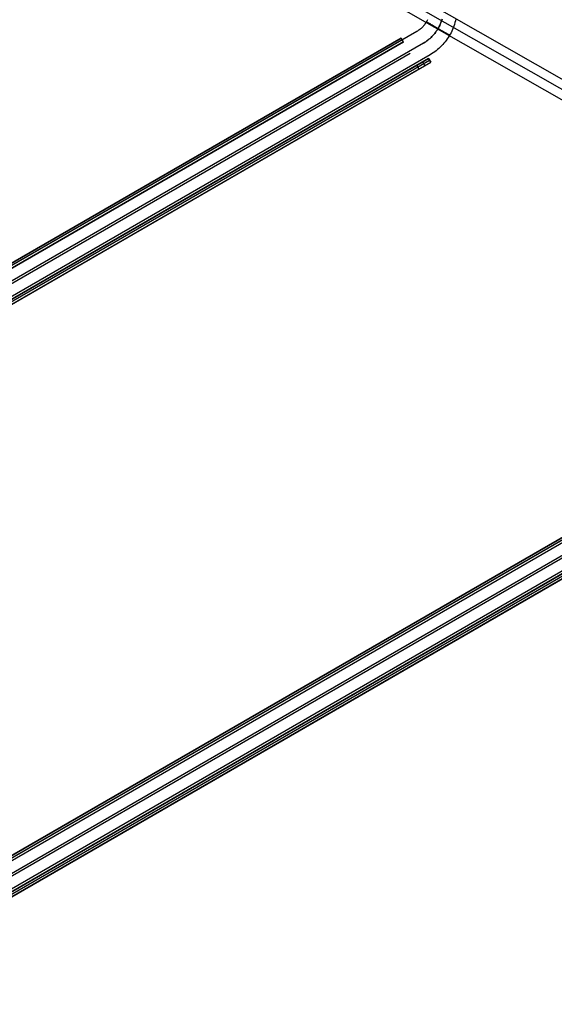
# Model space of a CAD drawing. Header units: millimetres. Extents: x -356 to 356, y -410 to 410.
# Tile 103 of 126: x 117 to 177, y -204 to -93. Entities that reach past the tile are written whole.
import ezdxf

# ---------------------------------------------------------------- set-up
doc = ezdxf.new("R2010")
doc.units = ezdxf.units.MM
doc.header["$MEASUREMENT"] = 0
doc.layers.add('1', color=7, linetype='Continuous')

msp = doc.modelspace()

# ---------------------------------------------------------------- linework, layer by layer
at = {"layer": '1', "color": 252, "extrusion": (0.1175121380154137, -0.06691637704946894, 0.9908143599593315)}
msp.add_lwpolyline([(0.8250208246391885, -455.3316609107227), (0.8250208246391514, -73.75692882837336)], dxfattribs=at)
at = {"layer": '1', "color": 252, "extrusion": (0.1175121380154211, -0.06691637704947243, 0.9908143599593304)}
msp.add_lwpolyline([(-0.1749791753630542, -455.3316609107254), (-0.1749791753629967, -73.75692882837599)], dxfattribs=at)
at = {"layer": '1', "color": 252, "extrusion": (0.1175121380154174, -0.06691637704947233, 0.9908143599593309)}
msp.add_lwpolyline([(-0.1749791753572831, -455.3316609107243), (-0.1749791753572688, -73.75692882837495)], dxfattribs=at)
at = {"layer": '1', "color": 252, "extrusion": (0.1175121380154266, -0.06691637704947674, 0.9908143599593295)}
msp.add_lwpolyline([(-1.174979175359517, -455.3316609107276), (-1.174979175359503, -73.75692882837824)], dxfattribs=at)
at = {"layer": '1', "color": 252, "extrusion": (-0.3058693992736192, 0.1765937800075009, 0.9355525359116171)}
msp.add_lwpolyline([(-2.023478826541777, 15.62981141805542), (-2.023478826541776, 86.41373143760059)], dxfattribs=at)
at = {"layer": '1', "color": 252, "extrusion": (-0.3058693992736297, 0.1765937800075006, 0.9355525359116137)}
msp.add_lwpolyline([(-3.023478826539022, 15.62981141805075), (-3.023478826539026, 86.41373143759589)], dxfattribs=at)
at = {"layer": '1', "color": 252}
for points in [[(162.4529676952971, -93.47295295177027), (162.4083395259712, -93.56393366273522), (162.3606640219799, -93.65335519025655), (162.3099955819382, -93.74111550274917), (162.2563920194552, -93.82711446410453), (162.1999144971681, -93.91125394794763), (162.1406274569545, -93.99343794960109), (162.0785985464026, -94.07357269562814), (162.0138985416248, -94.15156675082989), (161.9466012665, -94.22733112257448), (161.8767835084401, -94.30077936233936), (161.8045249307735, -94.37182766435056), (161.7299079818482, -94.44039496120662), (161.6530178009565, -94.506403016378), (161.5739421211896, -94.56977651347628), (161.4927711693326, -94.6304431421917), (161.409597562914, -94.68833368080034), (161.3245162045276, -94.74338207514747), (161.2376241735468, -94.79552551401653)], [(164.0742995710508, -93.39880124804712), (164.0312508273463, -93.54458335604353), (163.983302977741, -93.68882835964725), (163.9305107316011, -93.8313716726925), (163.8729343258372, -93.97205065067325), (163.8106394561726, -94.11070477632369), (163.7436972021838, -94.24717584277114), (163.6721839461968, -94.38130813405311), (163.5961812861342, -94.51294860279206), (163.5157759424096, -94.6419470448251), (163.4310596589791, -94.76815627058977), (163.3421290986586, -94.89143227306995), (163.2490857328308, -95.01163439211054), (163.152035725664, -95.12862547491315), (163.0510898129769, -95.24227203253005), (162.946363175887, -95.35244439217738), (162.8379753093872, -95.45901684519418), (162.7260498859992, -95.56186779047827), (162.6107146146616, -95.66087987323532), (162.4921010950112, -95.75594011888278), (162.3703446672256, -95.84694006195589), (162.2455842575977, -95.93377586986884), (162.1179622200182, -96.01634846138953), (161.9876241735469, -96.09456361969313)], [(164.0742995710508, -93.39880124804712), (164.0312508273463, -93.54458335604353), (163.983302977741, -93.68882835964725), (163.9305107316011, -93.8313716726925), (163.8729343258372, -93.97205065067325), (163.8106394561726, -94.11070477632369), (163.7436972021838, -94.24717584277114), (163.6721839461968, -94.38130813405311), (163.5961812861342, -94.51294860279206), (163.5157759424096, -94.64194704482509), (163.4310596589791, -94.76815627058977), (163.3421290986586, -94.89143227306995), (163.2490857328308, -95.01163439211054), (163.152035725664, -95.12862547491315), (163.0510898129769, -95.24227203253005), (162.946363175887, -95.35244439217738), (162.8379753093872, -95.45901684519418), (162.7260498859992, -95.56186779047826), (162.6107146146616, -95.66087987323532), (162.4921010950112, -95.75594011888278), (162.3703446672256, -95.84694006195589), (162.2455842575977, -95.93377586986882), (162.1179622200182, -96.01634846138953), (161.9876241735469, -96.09456361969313)], [(165.6148038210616, -93.40524042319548), (165.5706587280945, -93.60304806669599), (165.5198580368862, -93.7992518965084), (165.4624597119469, -93.99362804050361), (165.3985292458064, -94.18595471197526), (165.3281395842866, -94.37601246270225), (165.2513710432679, -94.5635844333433), (165.1683112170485, -94.74845660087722), (165.0790548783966, -94.93041802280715), (164.983703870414, -95.10926107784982), (164.8823669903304, -95.28478170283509), (164.7751598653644, -95.45677962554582), (164.6622048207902, -95.62505859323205), (164.5436307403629, -95.78942659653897), (164.4195729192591, -95.9496960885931), (164.2901729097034, -96.10568419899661), (164.1555783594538, -96.25721294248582), (164.015942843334, -96.40410942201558), (163.8714256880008, -96.54620602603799), (163.7221917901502, -96.68334061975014), (163.5684114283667, -96.81535673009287), (163.4102600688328, -96.9421037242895), (163.2479181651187, -97.06343698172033), (163.0815709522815, -97.17921805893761), (162.9114082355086, -97.28931484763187), (162.7376241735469, -97.39360172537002)], [(161.237624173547, -94.79552551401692), (1.587624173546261, -186.9694959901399)], [(1.888949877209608, -186.5217142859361), (159.505573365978, -95.5217142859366)], [(1.888949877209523, -186.521714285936), (159.505573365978, -95.52171428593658)], [(159.505573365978, -95.5217142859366), (1.888949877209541, -186.521714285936)], [(159.6305733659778, -95.73822063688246), (2.013949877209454, -186.7382206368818)], [(159.755573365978, -95.9547269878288), (159.505573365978, -95.5217142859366)], [(159.755573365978, -95.9547269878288), (159.505573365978, -95.5217142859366)], [(159.755573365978, -95.9547269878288), (2.138949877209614, -186.9547269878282)], [(2.138949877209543, -186.9547269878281), (159.755573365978, -95.9547269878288)], [(159.755573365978, -95.9547269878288), (2.138949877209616, -186.9547269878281)], [(161.987624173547, -96.0945636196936), (2.337624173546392, -188.2685340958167)], [(161.987624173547, -96.09456361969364), (2.337624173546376, -188.2685340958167)], [(162.5546114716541, -97.80280319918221), (2.339911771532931, -190.302803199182)], [(2.3399117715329, -190.302803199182), (162.554611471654, -97.80280319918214)], [(160.5055733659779, -97.25376509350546), (2.888949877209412, -188.2537650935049)], [(160.505573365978, -97.25376509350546), (2.888949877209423, -188.2537650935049)], [(162.7376241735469, -97.39360172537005), (3.08762417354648, -189.5675722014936)], [(162.8046114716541, -98.23581590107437), (162.5546114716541, -97.80280319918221)], [(162.8046114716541, -98.23581590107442), (162.5546114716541, -97.80280319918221)], [(162.554611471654, -97.8028031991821), (162.804611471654, -98.23581590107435)], [(162.6796114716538, -98.019309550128), (2.464911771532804, -190.5193095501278)], [(2.5899117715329, -190.735815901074), (162.8046114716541, -98.23581590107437)], [(2.589911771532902, -190.735815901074), (162.8046114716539, -98.23581590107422)], [(161.255573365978, -98.55280319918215), (3.638949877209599, -189.5528031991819)], [(161.5055733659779, -98.98581590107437), (3.888949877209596, -189.985815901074)], [(161.5055733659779, -98.98581590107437), (161.255573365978, -98.55280319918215)], [(162.155092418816, -98.6108159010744), (161.9050924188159, -98.17780319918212)], [(218.5876241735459, -127.9065634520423), (1.587624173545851, -253.1915718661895)], [(2.947298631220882, -252.1327522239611), (217.7215987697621, -128.132752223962)], [(2.947298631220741, -252.132752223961), (217.721598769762, -128.132752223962)], [(217.721598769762, -128.132752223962), (2.947298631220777, -252.1327522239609)], [(217.8465987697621, -128.3492585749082), (3.072298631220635, -252.3492585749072)], [(217.971598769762, -128.565764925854), (3.197298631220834, -252.5657649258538)], [(217.9715987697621, -128.5657649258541), (3.197298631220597, -252.5657649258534)], [(217.971598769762, -128.565764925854), (3.197298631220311, -252.5657649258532)], [(219.337624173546, -129.205601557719), (2.337624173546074, -254.4906099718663)], [(219.337624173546, -129.205601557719), (2.337624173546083, -254.4906099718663)], [(220.087624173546, -130.5046396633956), (3.087624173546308, -255.7896480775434)], [(220.7706368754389, -130.4138411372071), (3.398260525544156, -255.913841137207)], [(3.39826052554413, -255.913841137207), (220.7706368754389, -130.4138411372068)], [(220.8956368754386, -130.6303474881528), (3.52326052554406, -256.1303474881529)], [(3.64826052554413, -256.346853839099), (221.0206368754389, -130.8468538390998)], [(3.648260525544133, -256.346853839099), (221.0206368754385, -130.8468538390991)], [(218.721598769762, -129.864803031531), (3.94729863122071, -253.86480303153)], [(218.7215987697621, -129.8648030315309), (3.947298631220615, -253.86480303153)], [(219.471598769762, -131.1638411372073), (4.697298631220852, -255.163841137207)], [(219.721598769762, -131.5968538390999), (4.947298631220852, -255.5968538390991)]]:
    msp.add_lwpolyline(points, dxfattribs=at)
at = {"layer": '1', "color": 80}
msp.add_lwpolyline([(161.987624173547, -96.09456361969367), (162.1179622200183, -96.01634846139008), (162.245584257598, -95.9337758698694), (162.3703446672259, -95.84694006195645), (162.4921010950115, -95.75594011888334), (162.6107146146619, -95.6608798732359), (162.7260498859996, -95.56186779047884), (162.8379753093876, -95.45901684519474), (162.9463631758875, -95.35244439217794), (163.0510898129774, -95.24227203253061), (163.1520357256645, -95.1286254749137), (163.2490857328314, -95.01163439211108), (163.3421290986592, -94.89143227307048), (163.4310596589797, -94.76815627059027), (163.5157759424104, -94.6419470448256), (163.5961812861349, -94.51294860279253), (163.6721839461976, -94.38130813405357), (163.7436972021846, -94.24717584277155), (163.8106394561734, -94.11070477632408), (163.872934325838, -93.97205065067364), (163.930510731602, -93.83137167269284), (163.9833029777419, -93.68882835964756), (164.0312508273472, -93.54458335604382), (164.0742995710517, -93.39880124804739)], dxfattribs=at)
at = {"layer": '1', "color": 252, "extrusion": (-0.3058693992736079, 0.17659378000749, 0.935552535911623)}
msp.add_lwpolyline([(-1.023478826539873, 15.62981141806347), (-1.023478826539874, 86.41373143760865)], dxfattribs=at)
at = {"layer": '1', "color": 252, "extrusion": (-0.3058693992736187, 0.1765937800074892, 0.9355525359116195)}
msp.add_lwpolyline([(-2.023478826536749, 15.6298114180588), (-2.023478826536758, 86.41373143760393)], dxfattribs=at)
at = {"layer": '1', "color": 252, "extrusion": (0.4999999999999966, 0.8660254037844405, 0)}
msp.add_lwpolyline([(-190.4355651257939, -455), (-190.4346614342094, -455.0520601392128), (-190.4319514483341, -455.1040575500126), (-190.4274384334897, -455.1559295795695), (-190.4211278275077, -455.2076137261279), (-190.4130272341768, -455.2590477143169), (-190.4031464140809, -455.3101695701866), (-190.3914972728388, -455.3609176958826), (-190.3780938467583, -455.4112309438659), (-190.3629522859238, -455.4610486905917), (-190.3460908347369, -455.5103109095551), (-190.3275298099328, -455.5589582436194), (-190.3072915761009, -455.6069320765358), (-190.2854005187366, -455.6541746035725), (-190.261883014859, -455.7006289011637), (-190.2367674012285, -455.7462389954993), (-190.2100839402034, -455.7909499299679), (-190.1818647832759, -455.8347078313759), (-190.1521439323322, -455.8774599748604), (-190.1209571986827, -455.9191548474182), (-190.0883421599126, -455.9597422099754), (-190.0543381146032, -455.9991731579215), (-190.0189860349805, -456.0374001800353), (-189.9823285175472, -456.0743772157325), (-189.9444097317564, -456.1100597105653), (-189.9052753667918, -456.1444046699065), (-189.864972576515, -456.1773707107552), (-189.8235499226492, -456.2089181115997), (-189.781057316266, -456.2390088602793), (-189.7375459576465, -456.2676066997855), (-189.6930682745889, -456.2946771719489), (-189.6476778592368, -456.3201876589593), (-189.6014294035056, -456.3441074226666), (-189.5543786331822, -456.3664076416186), (-189.5065822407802, -456.3870614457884), (-189.4580978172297, -456.4060439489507), (-189.4089837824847, -456.4233322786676), (-189.3592993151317, -456.4389056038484), (-189.3091042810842, -456.4527451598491), (-189.2584591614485, -456.4648342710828), (-189.2074249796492, -456.475158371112), (-189.1560632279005, -456.4837050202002), (-189.1044357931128, -456.4904639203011), (-189.0526048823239, -456.4954269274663), (-189.0006329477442, -456.4985880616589), (-188.9485826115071, -456.4999435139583), (-188.8965165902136, -456.4994916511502), (-188.8444976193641, -456.4972330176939), (-188.7925883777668, -456.4931703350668), (-188.7408514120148, -456.4873084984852), (-188.6893490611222, -456.4796545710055), (-188.6381433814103, -456.4702177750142), (-188.5872960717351, -456.4590094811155), (-188.5368683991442, -456.4460431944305), (-188.4869211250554, -456.4313345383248), (-188.4375144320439, -456.4149012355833), (-188.3887078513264, -456.3967630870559), (-188.3405601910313, -456.3769419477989), (-188.2931294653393, -456.3554617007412), (-188.2464728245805, -456.3323482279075), (-188.2006464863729, -456.3076293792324), (-188.155705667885, -456.2813349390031), (-188.1117045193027, -456.2534965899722), (-188.0686960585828, -456.224147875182), (-188.0267321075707, -456.1933241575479), (-187.9858632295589, -456.1610625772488), (-187.9461386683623, -456.1274020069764), (-187.907606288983, -456.0923830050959), (-187.870312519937, -456.0560477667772), (-187.8343022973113, -456.0184400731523), (-187.7996190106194, -455.979605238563), (-187.7663044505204, -455.9395900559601), (-187.7343987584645, -455.8984427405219), (-187.7039403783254, -455.8562128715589), (-187.674966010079, -455.8129513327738), (-187.6475105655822, -455.7687102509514), (-187.6216071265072, -455.7235429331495), (-187.5972869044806, -455.6775038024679), (-187.5745792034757, -455.6306483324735), (-187.5535113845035, -455.5830329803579), (-187.5341088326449, -455.534715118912), (-187.5163949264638, -455.4857529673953), (-187.5003910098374, -455.436205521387), (-187.4861163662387, -455.3861324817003), (-187.4735881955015, -455.335594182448), (-187.4628215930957, -455.2846515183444), (-187.4538295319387, -455.2333658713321), (-187.4466228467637, -455.181799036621), (-187.441210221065, -455.1300131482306), (-187.4375981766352, -455.078070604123), (-187.4357910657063, -455.0260339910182), (-187.4357910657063, -454.9739660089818), (-187.4375981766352, -454.921929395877), (-187.441210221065, -454.8699868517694), (-187.4466228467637, -454.818200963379), (-187.4538295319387, -454.7666341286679), (-187.4628215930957, -454.7153484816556), (-187.4735881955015, -454.664405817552), (-187.4861163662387, -454.6138675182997), (-187.5003910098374, -454.563794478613), (-187.5163949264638, -454.5142470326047), (-187.5341088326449, -454.465284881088), (-187.5535113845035, -454.4169670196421), (-187.5745792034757, -454.3693516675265), (-187.5972869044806, -454.3224961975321), (-187.6216071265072, -454.2764570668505), (-187.6475105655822, -454.2312897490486), (-187.674966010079, -454.1870486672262), (-187.7039403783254, -454.1437871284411), (-187.7343987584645, -454.1015572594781), (-187.7663044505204, -454.0604099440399), (-187.7996190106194, -454.020394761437), (-187.8343022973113, -453.9815599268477), (-187.870312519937, -453.9439522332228), (-187.907606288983, -453.9076169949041), (-187.9461386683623, -453.8725979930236), (-187.9858632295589, -453.8389374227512), (-188.0267321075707, -453.8066758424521), (-188.0686960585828, -453.775852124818), (-188.1117045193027, -453.7465034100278), (-188.155705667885, -453.7186650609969), (-188.2006464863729, -453.6923706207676), (-188.2464728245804, -453.6676517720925), (-188.2931294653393, -453.6445382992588), (-188.3405601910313, -453.6230580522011), (-188.3887078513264, -453.6032369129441), (-188.4375144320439, -453.5850987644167), (-188.4869211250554, -453.5686654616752), (-188.5368683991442, -453.5539568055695), (-188.5872960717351, -453.5409905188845), (-188.6381433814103, -453.5297822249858), (-188.6893490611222, -453.5203454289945), (-188.7408514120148, -453.5126915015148), (-188.7925883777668, -453.5068296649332), (-188.8444976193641, -453.5027669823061), (-188.8965165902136, -453.5005083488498), (-188.9485826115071, -453.5000564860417), (-189.0006329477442, -453.5014119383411), (-189.0526048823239, -453.5045730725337), (-189.1044357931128, -453.5095360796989), (-189.1560632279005, -453.5162949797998), (-189.2074249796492, -453.524841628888), (-189.2584591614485, -453.5351657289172), (-189.3091042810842, -453.5472548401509), (-189.3592993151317, -453.5610943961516), (-189.4089837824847, -453.5766677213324), (-189.4580978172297, -453.5939560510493), (-189.5065822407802, -453.6129385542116), (-189.5543786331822, -453.6335923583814), (-189.6014294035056, -453.6558925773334), (-189.6476778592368, -453.6798123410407), (-189.6930682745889, -453.7053228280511), (-189.7375459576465, -453.7323933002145), (-189.781057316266, -453.7609911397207), (-189.8235499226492, -453.7910818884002), (-189.864972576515, -453.8226292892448), (-189.9052753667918, -453.8555953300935), (-189.9444097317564, -453.8899402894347), (-189.9823285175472, -453.9256227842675), (-190.0189860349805, -453.9625998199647), (-190.0543381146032, -454.0008268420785), (-190.0883421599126, -454.0402577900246), (-190.1209571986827, -454.0808451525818), (-190.1521439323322, -454.1225400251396), (-190.1818647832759, -454.1652921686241), (-190.2100839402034, -454.2090500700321), (-190.2367674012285, -454.2537610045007), (-190.261883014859, -454.2993710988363), (-190.2854005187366, -454.3458253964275), (-190.3072915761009, -454.3930679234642), (-190.3275298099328, -454.4410417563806), (-190.3460908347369, -454.4896890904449), (-190.3629522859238, -454.5389513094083), (-190.3780938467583, -454.5887690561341), (-190.3914972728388, -454.6390823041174), (-190.4031464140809, -454.6898304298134), (-190.4130272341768, -454.7409522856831), (-190.4211278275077, -454.7923862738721), (-190.4274384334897, -454.8440704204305), (-190.4319514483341, -454.8959424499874), (-190.4346614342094, -454.9479398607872), (-190.4355651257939, -455)], dxfattribs=at)
at = {"layer": '1', "color": 252, "extrusion": (1, 0, 0)}
for points in [[(-95.5217142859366, -460), (-95.52171428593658, -455)], [(-95.9547269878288, -455), (-95.9547269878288, -460)], [(-97.25376509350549, -453), (-97.25376509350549, -453.5)], [(-97.80280319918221, -456.5), (-97.80280319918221, -528.5)], [(-98.01930955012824, -456.5), (-98.01930955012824, -528.5)], [(-98.23581590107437, -528.5), (-98.23581590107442, -456.5)]]:
    msp.add_lwpolyline(points, dxfattribs=at)
at = {"layer": '1', "color": 252, "extrusion": (0.866025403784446, 0.4999999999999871, 0)}
msp.add_lwpolyline([(-162.4770178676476, -455), (-162.4775105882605, -454.9556081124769), (-162.4790062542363, -454.9108395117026), (-162.4815305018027, -454.8657235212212), (-162.4851080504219, -454.8202911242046), (-162.4897625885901, -454.7745749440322), (-162.4955166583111, -454.7286092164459), (-162.5023915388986, -454.6824297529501), (-162.5104071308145, -454.6360738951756), (-162.5195818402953, -454.5895804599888), (-162.5299324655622, -454.5429896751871), (-162.541474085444, -454.496343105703), (-162.5542199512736, -454.4496835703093), (-162.5681813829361, -454.403055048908), (-162.5833676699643, -454.3565025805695), (-162.5997859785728, -454.3100721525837), (-162.6174412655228, -454.2638105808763), (-162.6363361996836, -454.2177653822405), (-162.6564710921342, -454.1719846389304), (-162.6778438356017, -454.1265168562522), (-162.7004498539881, -454.0814108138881), (-162.7242820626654, -454.036715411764), (-162.7493308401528, -453.9924795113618), (-162.7755840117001, -453.9487517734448), (-162.8030268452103, -453.9055804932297), (-162.83164205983, -453.863013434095), (-162.8614098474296, -453.8210976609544), (-162.8923079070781, -453.7798793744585), (-162.9243114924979, -453.7394037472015), (-162.9573934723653, -453.6997147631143), (-162.9915244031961, -453.6608550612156), (-163.0266726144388, -453.6228657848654), (-163.0628043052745, -453.5857864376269), (-163.0998836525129, -453.5496547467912), (-163.1378729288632, -453.5145065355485), (-163.176732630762, -453.4803756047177), (-163.2164216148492, -453.4472936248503), (-163.2568972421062, -453.4152900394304), (-163.298115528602, -453.384391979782), (-163.3400313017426, -453.3546241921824), (-163.3825983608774, -453.3260089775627), (-163.4257696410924, -453.2985661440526), (-163.4694973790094, -453.2723129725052), (-163.5137332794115, -453.2472641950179), (-163.5584286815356, -453.2234319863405), (-163.6035347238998, -453.2008259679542), (-163.6490025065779, -453.1794532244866), (-163.6947832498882, -453.159318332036), (-163.7408284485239, -453.1404233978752), (-163.7870900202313, -453.1227681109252), (-163.8335204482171, -453.1063498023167), (-163.8800729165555, -453.0911635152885), (-163.9267014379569, -453.077202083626), (-163.9733609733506, -453.0644562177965), (-164.0200075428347, -453.0529145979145), (-164.0665983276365, -453.0425639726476), (-164.1130917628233, -453.0333892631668), (-164.1594476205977, -453.025373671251), (-164.2056270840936, -453.0184987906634), (-164.2515928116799, -453.0127447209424), (-164.2973089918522, -453.0080901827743), (-164.3427413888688, -453.004512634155), (-164.3878573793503, -453.0019883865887), (-164.4326259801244, -453.0004927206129), (-164.4770178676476, -453), (-164.5214097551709, -453.0004927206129), (-164.5661783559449, -453.0019883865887), (-164.6112943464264, -453.004512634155), (-164.656726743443, -453.0080901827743), (-164.7024429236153, -453.0127447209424), (-164.7484086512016, -453.0184987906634), (-164.7945881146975, -453.025373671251), (-164.8409439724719, -453.0333892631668), (-164.8874374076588, -453.0425639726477), (-164.9340281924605, -453.0529145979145), (-164.9806747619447, -453.0644562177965), (-165.0273342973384, -453.077202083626), (-165.0739628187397, -453.0911635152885), (-165.1205152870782, -453.1063498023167), (-165.166945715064, -453.1227681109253), (-165.2132072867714, -453.1404233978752), (-165.2592524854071, -453.1593183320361), (-165.3050332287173, -453.1794532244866), (-165.3505010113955, -453.2008259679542), (-165.3956070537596, -453.2234319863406), (-165.4403024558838, -453.247264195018), (-165.484538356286, -453.2723129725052), (-165.5282660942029, -453.2985661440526), (-165.5714373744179, -453.3260089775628), (-165.6140044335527, -453.3546241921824), (-165.6559202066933, -453.384391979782), (-165.6971384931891, -453.4152900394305), (-165.7376141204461, -453.4472936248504), (-165.7773031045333, -453.4803756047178), (-165.816162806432, -453.5145065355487), (-165.8541520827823, -453.5496547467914), (-165.8912314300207, -453.5857864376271), (-165.9273631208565, -453.6228657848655), (-165.9625113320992, -453.6608550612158), (-165.99664226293, -453.6997147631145), (-166.0297242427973, -453.7394037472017), (-166.0617278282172, -453.7798793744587), (-166.0926258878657, -453.8210976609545), (-166.1223936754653, -453.8630134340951), (-166.1510088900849, -453.9055804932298), (-166.1784517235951, -453.9487517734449), (-166.2047048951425, -453.9924795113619), (-166.2297536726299, -454.0367154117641), (-166.2535858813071, -454.0814108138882), (-166.2761918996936, -454.1265168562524), (-166.2975646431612, -454.1719846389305), (-166.3176995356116, -454.2177653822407), (-166.3365944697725, -454.2638105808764), (-166.3542497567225, -454.3100721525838), (-166.370668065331, -454.3565025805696), (-166.3858543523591, -454.4030550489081), (-166.3998157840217, -454.4496835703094), (-166.4125616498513, -454.4963431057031), (-166.4241032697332, -454.5429896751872), (-166.434453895, -454.5895804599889), (-166.4436286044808, -454.6360738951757), (-166.4516441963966, -454.6824297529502), (-166.4585190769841, -454.728609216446), (-166.4642731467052, -454.7745749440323), (-166.4689276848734, -454.8202911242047), (-166.4725052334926, -454.8657235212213), (-166.475029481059, -454.9108395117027), (-166.4765251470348, -454.9556081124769), (-166.4770178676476, -455.0000000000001)], dxfattribs=at)
at = {"layer": '1', "color": 252, "extrusion": (0.8660254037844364, 0.5000000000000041, 0)}
for points in [[(-165.7141453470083, -455), (-165.7132515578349, -454.9482257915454), (-165.7105712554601, -454.8965132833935), (-165.7061076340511, -454.8449241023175), (-165.6998660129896, -454.7935197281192), (-165.6918538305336, -454.7423614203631), (-165.6820806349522, -454.6915101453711), (-165.6705580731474, -454.6410265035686), (-165.6572998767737, -454.5909706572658), (-165.6423218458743, -454.5414022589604), (-165.6256418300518, -454.4923803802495), (-165.6072797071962, -454.4439634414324), (-165.5872573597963, -454.39620914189), (-165.5655986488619, -454.3491743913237), (-165.5423293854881, -454.3029152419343), (-165.5174773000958, -454.2574868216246), (-165.4910720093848, -454.2129432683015), (-165.4631449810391, -454.1693376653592), (-165.4337294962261, -454.1267219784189), (-165.4028606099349, -454.0851469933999), (-165.3705751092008, -454.0446622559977), (-165.3369114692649, -454.0053160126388), (-165.3019098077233, -453.9671551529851), (-165.2656118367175, -453.9302251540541), (-165.2280608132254, -453.8945700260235), (-165.1893014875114, -453.8602322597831), (-165.1493800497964, -453.8272527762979), (-165.1083440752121, -453.7956708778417), (-165.066242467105, -453.7655242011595), (-165.0231253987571, -453.7368486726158), (-164.9790442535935, -453.7096784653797), (-164.9340515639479, -453.6840459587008), (-164.888200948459, -453.6599816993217), (-164.8415470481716, -453.6375143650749), (-164.7941454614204, -453.6166707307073), (-164.7460526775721, -453.5974756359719), (-164.697326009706, -453.5799519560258), (-164.6480235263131, -453.5641205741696), (-164.5982039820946, -453.5500003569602), (-164.5479267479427, -453.5376081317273), (-164.4972517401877, -453.5269586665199), (-164.4462393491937, -453.5180646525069), (-164.3949503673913, -453.510936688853), (-164.3434459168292, -453.505583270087), (-164.2917873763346, -453.5020107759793), (-164.2400363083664, -453.5002234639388), (-164.1882543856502, -453.5002234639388), (-164.136503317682, -453.5020107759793), (-164.0848447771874, -453.505583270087), (-164.0333403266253, -453.510936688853), (-163.9820513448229, -453.5180646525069), (-163.9310389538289, -453.5269586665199), (-163.8803639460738, -453.5376081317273), (-163.830086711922, -453.5500003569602), (-163.7802671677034, -453.5641205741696), (-163.7309646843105, -453.5799519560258), (-163.6822380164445, -453.5974756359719), (-163.6341452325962, -453.6166707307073), (-163.5867436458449, -453.6375143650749), (-163.5400897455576, -453.6599816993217), (-163.4942391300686, -453.6840459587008), (-163.4492464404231, -453.7096784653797), (-163.4051652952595, -453.7368486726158), (-163.3620482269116, -453.7655242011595), (-163.3199466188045, -453.7956708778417), (-163.2789106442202, -453.8272527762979), (-163.2389892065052, -453.8602322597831), (-163.2002298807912, -453.8945700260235), (-163.1626788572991, -453.9302251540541), (-163.1263808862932, -453.9671551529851), (-163.0913792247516, -454.0053160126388), (-163.0577155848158, -454.0446622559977), (-163.0254300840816, -454.0851469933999), (-162.9945611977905, -454.1267219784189), (-162.9651457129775, -454.1693376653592), (-162.9372186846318, -454.2129432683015), (-162.9108133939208, -454.2574868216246), (-162.8859613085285, -454.3029152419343), (-162.8626920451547, -454.3491743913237), (-162.8410333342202, -454.39620914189), (-162.8210109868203, -454.4439634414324), (-162.8026488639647, -454.4923803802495), (-162.7859688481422, -454.5414022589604), (-162.7709908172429, -454.5909706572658), (-162.7577326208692, -454.6410265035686), (-162.7462100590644, -454.6915101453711), (-162.736436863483, -454.7423614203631), (-162.728424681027, -454.7935197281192), (-162.7221830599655, -454.8449241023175), (-162.7177194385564, -454.8965132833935), (-162.7150391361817, -454.9482257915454), (-162.7141453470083, -455)], [(-162.7141453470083, -455), (-162.7150391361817, -455.0517742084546), (-162.7177194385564, -455.1034867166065), (-162.7221830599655, -455.1550758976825), (-162.728424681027, -455.2064802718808), (-162.736436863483, -455.2576385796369), (-162.7462100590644, -455.3084898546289), (-162.7577326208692, -455.3589734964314), (-162.7709908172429, -455.4090293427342), (-162.7859688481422, -455.4585977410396), (-162.8026488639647, -455.5076196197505), (-162.8210109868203, -455.5560365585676), (-162.8410333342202, -455.60379085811), (-162.8626920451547, -455.6508256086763), (-162.8859613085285, -455.6970847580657), (-162.9108133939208, -455.7425131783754), (-162.9372186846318, -455.7870567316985), (-162.9651457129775, -455.8306623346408), (-162.9945611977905, -455.8732780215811), (-163.0254300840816, -455.9148530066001), (-163.0577155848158, -455.9553377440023), (-163.0913792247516, -455.9946839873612), (-163.1263808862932, -456.0328448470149), (-163.1626788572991, -456.0697748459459), (-163.2002298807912, -456.1054299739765), (-163.2389892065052, -456.1397677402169), (-163.2789106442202, -456.1727472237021), (-163.3199466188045, -456.2043291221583), (-163.3620482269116, -456.2344757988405), (-163.4051652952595, -456.2631513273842), (-163.4492464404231, -456.2903215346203), (-163.4942391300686, -456.3159540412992), (-163.5400897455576, -456.3400183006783), (-163.5867436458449, -456.3624856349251), (-163.6341452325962, -456.3833292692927), (-163.6822380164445, -456.4025243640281), (-163.7309646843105, -456.4200480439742), (-163.7802671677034, -456.4358794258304), (-163.830086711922, -456.4499996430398), (-163.8803639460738, -456.4623918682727), (-163.9310389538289, -456.4730413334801), (-163.9820513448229, -456.4819353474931), (-164.0333403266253, -456.489063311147), (-164.0848447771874, -456.494416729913), (-164.136503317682, -456.4979892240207), (-164.1882543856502, -456.4997765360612), (-164.2400363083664, -456.4997765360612), (-164.2917873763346, -456.4979892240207), (-164.3434459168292, -456.494416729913), (-164.3949503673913, -456.489063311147), (-164.4462393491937, -456.4819353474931), (-164.4972517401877, -456.4730413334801), (-164.5479267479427, -456.4623918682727), (-164.5982039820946, -456.4499996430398), (-164.6480235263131, -456.4358794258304), (-164.697326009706, -456.4200480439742), (-164.7460526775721, -456.4025243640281), (-164.7941454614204, -456.3833292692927), (-164.8415470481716, -456.3624856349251), (-164.888200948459, -456.3400183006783), (-164.934051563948, -456.3159540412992), (-164.9790442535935, -456.2903215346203), (-165.0231253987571, -456.2631513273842), (-165.066242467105, -456.2344757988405), (-165.1083440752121, -456.2043291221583), (-165.1493800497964, -456.1727472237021), (-165.1893014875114, -456.1397677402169), (-165.2280608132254, -456.1054299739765), (-165.2656118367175, -456.0697748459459), (-165.3019098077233, -456.0328448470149), (-165.3369114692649, -455.9946839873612), (-165.3705751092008, -455.9553377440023), (-165.4028606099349, -455.9148530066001), (-165.4337294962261, -455.8732780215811), (-165.4631449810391, -455.8306623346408), (-165.4910720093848, -455.7870567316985), (-165.5174773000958, -455.7425131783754), (-165.5423293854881, -455.6970847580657), (-165.5655986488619, -455.6508256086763), (-165.5872573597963, -455.60379085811), (-165.6072797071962, -455.5560365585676), (-165.6256418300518, -455.5076196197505), (-165.6423218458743, -455.4585977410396), (-165.6572998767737, -455.4090293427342), (-165.6705580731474, -455.3589734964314), (-165.6820806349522, -455.3084898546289), (-165.6918538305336, -455.2576385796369), (-165.6998660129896, -455.2064802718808), (-165.7061076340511, -455.1550758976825), (-165.7105712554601, -455.1034867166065), (-165.7132515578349, -455.0517742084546), (-165.7141453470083, -455)]]:
    msp.add_lwpolyline(points, dxfattribs=at)
at = {"layer": '1', "color": 252, "extrusion": (0.866025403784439, 0.4999999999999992, 0)}
msp.add_lwpolyline([(-165.9770178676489, -455.0000000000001), (-165.9766483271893, -454.9667060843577), (-165.9755265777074, -454.9331296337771), (-165.9736333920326, -454.899292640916), (-165.9709502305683, -454.8652183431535), (-165.967459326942, -454.8309312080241), (-165.9631437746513, -454.7964569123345), (-165.9579876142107, -454.7618223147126), (-165.9519759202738, -454.7270554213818), (-165.9450948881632, -454.6921853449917), (-165.9373319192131, -454.6572422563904), (-165.9286757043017, -454.6222573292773), (-165.9191163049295, -454.587262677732), (-165.9086452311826, -454.552291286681), (-165.8972555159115, -454.5173769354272), (-165.8849417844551, -454.4825541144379), (-165.8717003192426, -454.4478579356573), (-165.857529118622, -454.4133240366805), (-165.8424279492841, -454.3789884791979), (-165.8263983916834, -454.3448876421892), (-165.8094438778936, -454.3110581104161), (-165.7915697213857, -454.277536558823), (-165.7727831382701, -454.2443596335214), (-165.7530932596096, -454.2115638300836), (-165.7325111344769, -454.1791853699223), (-165.7110497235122, -454.1472600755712), (-165.6887238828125, -454.1158232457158), (-165.6655503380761, -454.084909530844), (-165.6415476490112, -454.0545528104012), (-165.6167361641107, -454.0247860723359), (-165.5911379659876, -453.9956412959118), (-165.5647768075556, -453.9671493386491), (-165.5376780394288, -453.9393398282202), (-165.509868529, -453.9122410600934), (-165.4813765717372, -453.8858799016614), (-165.4522317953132, -453.8602817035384), (-165.4224650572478, -453.8354702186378), (-165.392108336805, -453.811467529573), (-165.3611946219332, -453.7882939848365), (-165.3297577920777, -453.7659681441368), (-165.2978324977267, -453.744506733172), (-165.2654540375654, -453.7239246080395), (-165.2326582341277, -453.7042347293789), (-165.1994813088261, -453.6854481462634), (-165.165959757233, -453.6675739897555), (-165.1321302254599, -453.6506194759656), (-165.0980293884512, -453.634589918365), (-165.0636938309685, -453.6194887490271), (-165.0291599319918, -453.6053175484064), (-164.9944637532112, -453.5920760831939), (-164.9596409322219, -453.5797623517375), (-164.924726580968, -453.5683726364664), (-164.889755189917, -453.5579015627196), (-164.8547605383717, -453.5483421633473), (-164.8197756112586, -453.5396859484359), (-164.7848325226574, -453.5319229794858), (-164.7499624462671, -453.5250419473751), (-164.7151955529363, -453.5190302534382), (-164.6805609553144, -453.5138740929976), (-164.6460866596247, -453.5095585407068), (-164.6117995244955, -453.5060676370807), (-164.577725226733, -453.5033844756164), (-164.5438882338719, -453.5014912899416), (-164.5103117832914, -453.5003695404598), (-164.4770178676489, -453.5), (-164.4437239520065, -453.5003695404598), (-164.4101475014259, -453.5014912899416), (-164.3763105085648, -453.5033844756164), (-164.3422362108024, -453.5060676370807), (-164.3079490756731, -453.5095585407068), (-164.2734747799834, -453.5138740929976), (-164.2388401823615, -453.5190302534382), (-164.2040732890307, -453.5250419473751), (-164.1692032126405, -453.5319229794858), (-164.1342601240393, -453.5396859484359), (-164.0992751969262, -453.5483421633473), (-164.0642805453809, -453.5579015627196), (-164.0293091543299, -453.5683726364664), (-163.994394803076, -453.5797623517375), (-163.9595719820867, -453.5920760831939), (-163.9248758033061, -453.6053175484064), (-163.8903419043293, -453.6194887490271), (-163.8560063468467, -453.634589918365), (-163.821905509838, -453.6506194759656), (-163.7880759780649, -453.6675739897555), (-163.7545544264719, -453.6854481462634), (-163.7213775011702, -453.7042347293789), (-163.6885816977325, -453.7239246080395), (-163.6562032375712, -453.744506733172), (-163.6242779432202, -453.7659681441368), (-163.5928411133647, -453.7882939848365), (-163.5619273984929, -453.811467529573), (-163.5315706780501, -453.8354702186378), (-163.5018039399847, -453.8602817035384), (-163.4726591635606, -453.8858799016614), (-163.4441672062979, -453.9122410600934), (-163.4163576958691, -453.9393398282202), (-163.3892589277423, -453.9671493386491), (-163.3628977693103, -453.9956412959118), (-163.3372995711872, -454.0247860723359), (-163.3124880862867, -454.0545528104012), (-163.2884853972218, -454.084909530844), (-163.2653118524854, -454.1158232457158), (-163.2429860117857, -454.1472600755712), (-163.2215246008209, -454.1791853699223), (-163.2009424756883, -454.2115638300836), (-163.1812525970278, -454.2443596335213), (-163.1624660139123, -454.277536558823), (-163.1445918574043, -454.3110581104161), (-163.1276373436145, -454.3448876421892), (-163.1116077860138, -454.3789884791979), (-163.0965066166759, -454.4133240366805), (-163.0823354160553, -454.4478579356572), (-163.0690939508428, -454.4825541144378), (-163.0567802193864, -454.5173769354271), (-163.0453905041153, -454.552291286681), (-163.0349194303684, -454.587262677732), (-163.0253600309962, -454.6222573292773), (-163.0167038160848, -454.6572422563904), (-163.0089408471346, -454.6921853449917), (-163.002059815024, -454.7270554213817), (-162.9960481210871, -454.7618223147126), (-162.9908919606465, -454.7964569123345), (-162.9865764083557, -454.8309312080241), (-162.9830855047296, -454.8652183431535), (-162.9804023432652, -454.899292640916), (-162.9785091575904, -454.9331296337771), (-162.9773874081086, -454.9667060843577), (-162.9770178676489, -455)], dxfattribs=at)
at = {"layer": '1', "color": 252, "extrusion": (-0.231455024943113, 0.9354143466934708, 0.2672612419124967)}
msp.add_lwpolyline([(-134.3044075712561, -404.0856728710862), (-132.8632541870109, -402.5290493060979)], dxfattribs=at)
at = {"layer": '1', "color": 252, "extrusion": (-0.2314550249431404, 0.9354143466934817, 0.2672612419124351)}
msp.add_lwpolyline([(-132.9325917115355, -402.4648552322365), (-134.373745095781, -404.0214787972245)], dxfattribs=at)
at = {"layer": '1', "color": 252, "extrusion": (-0.2314550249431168, 0.9354143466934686, 0.2672612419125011)}
msp.add_lwpolyline([(-134.4430826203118, -403.9572847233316), (-133.0019292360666, -402.4006611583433)], dxfattribs=at)

doc.saveas('drawing.dxf')
